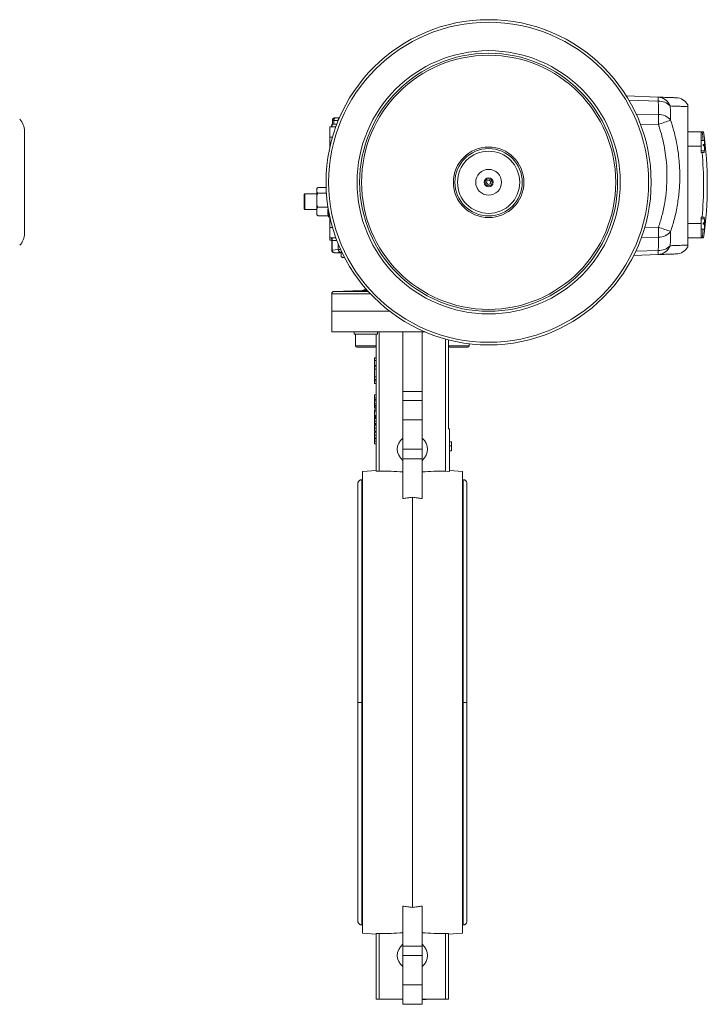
# Model space of a CAD drawing. Header units: millimetres. Extents: x 68 to 1173, y -112 to 1051.
# Tile 8 of 8: x 640 to 1173, y 288 to 1051. Entities that reach past the tile are written whole.
import ezdxf

# ---------------------------------------------------------------- set-up
doc = ezdxf.new("R2010")
doc.units = ezdxf.units.MM

msp = doc.modelspace()

# ---------------------------------------------------------------- linework, layer by layer
at = {"color": 7, "linetype": 'Continuous', "lineweight": 15}
for p, q in [((1110.66, 991.83), (1135.28, 990.97)), ((882.25, 969.96), (882.19, 967.96)), ((882.25, 969.96), (882.6, 969.96)), ((882.55, 967.96), (882.6, 969.96)), ((882.6, 969.96), (886.18, 969.96)), ((882.8, 972.96), (882.8, 969.96)), ((887.3, 972.96), (883.82, 972.96)), ((883.82, 969.96), (883.82, 972.96)), ((884.8, 974.96), (885.8, 974.96)), ((885.8, 974.96), (888.21, 974.96)), ((887.3, 972.79), (887.3, 972.96)), ((644.19, 964.57), (644.19, 885.34)), ((880.87, 967.96), (880.8, 967.96)), ((880.8, 959.96), (880.8, 967.96)), ((885.43, 967.96), (880.87, 967.96)), ((1168.67, 963.96), (1158.37, 963.96)), ((1168.67, 952.96), (1168.67, 963.96)), ((1168.67, 963.96), (1169.34, 963.96)), ((1169.34, 963.96), (1170.43, 963.96)), ((880.8, 951.97), (880.8, 959.96)), ((1171.07, 957.36), (1168.67, 957.36)), ((1170.07, 954.32), (1171.07, 954.32)), ((1170.07, 953.33), (1170.07, 954.32)), ((1171.07, 954.32), (1171.07, 957.36)), ((1171.07, 954.32), (1171.07, 953.4)), ((1168.67, 952.96), (1158.37, 952.96)), ((1168.67, 947.96), (1168.67, 952.96)), ((1168.67, 949.36), (1171.07, 949.36)), ((1168.67, 947.96), (1169.34, 947.96)), ((1170.66, 947.96), (1169.34, 947.96)), ((1171.07, 953.4), (1170.07, 953.4)), ((1171.07, 953.33), (1170.07, 953.33)), ((1171.07, 949.36), (1171.07, 953.33)), ((1002.59, 926.13), (1002.22, 924.44)), ((1002.22, 924.44), (1003.49, 923.27)), ((1004.25, 926.65), (1002.59, 926.13)), ((1003.49, 923.27), (1005.15, 923.79)), ((1005.52, 925.48), (1004.25, 926.65)), ((1005.15, 923.79), (1005.52, 925.48)), ((861.3, 915.96), (860.8, 915.46)), ((870.8, 915.96), (861.3, 915.96)), ((861.3, 915.96), (861.3, 903.96)), ((870.8, 919.89), (870.8, 919.93)), ((870.8, 919.89), (870.8, 917.54)), ((870.8, 914.14), (870.8, 917.54)), ((871.8, 920.84), (877.94, 920.84)), ((871.8, 916.58), (878.15, 916.58)), ((860.8, 904.46), (860.8, 915.46)), ((870.8, 914.14), (870.8, 908.14)), ((870.8, 904.21), (870.8, 908.14)), ((860.8, 904.46), (861.3, 903.96)), ((861.3, 903.96), (870.8, 903.96)), ((870.8, 904.21), (870.8, 900.56)), ((870.8, 899.99), (870.8, 900.56)), ((871.8, 905.7), (879.35, 905.7)), ((871.8, 899.07), (879.59, 899.07)), ((880.8, 889.96), (880.8, 897.94)), ((1168.67, 892.96), (1158.37, 892.96)), ((1168.67, 897.96), (1169.34, 897.96)), ((1168.67, 897.96), (1168.67, 892.96)), ((1171.07, 896.55), (1168.67, 896.55)), ((1168.67, 881.96), (1168.67, 892.96)), ((1169.34, 897.96), (1170.66, 897.96)), ((1170.07, 893.42), (1171.07, 893.42)), ((1170.07, 892.42), (1170.07, 893.42)), ((1171.07, 893.42), (1171.07, 896.55)), ((1171.07, 893.42), (1171.07, 892.68)), ((880.8, 881.96), (880.8, 889.96)), ((1168.67, 888.55), (1171.07, 888.55)), ((1171.07, 892.68), (1170.07, 892.68)), ((1171.07, 892.42), (1170.07, 892.42)), ((1170.68, 892.68), (1170.66, 892.46)), ((1171.07, 888.55), (1171.07, 892.42)), ((880.8, 881.96), (880.87, 881.96)), ((880.8, 881.96), (880.8, 880.16)), ((880.8, 880.16), (882.24, 880.16)), ((885.43, 881.96), (880.87, 881.96)), ((882.19, 881.96), (882.25, 879.96)), ((882.25, 879.96), (882.6, 879.96)), ((882.3, 879.96), (882.3, 872.33)), ((882.55, 881.96), (882.6, 879.96)), ((882.6, 879.96), (886.18, 879.96)), ((882.66, 872.33), (882.66, 879.96)), ((1168.67, 881.96), (1158.37, 881.96)), ((1168.67, 881.96), (1169.34, 881.96)), ((1170.43, 881.96), (1169.34, 881.96)), ((882.66, 872.33), (887.35, 872.83)), ((884.23, 870.33), (889.6, 870.14)), ((889.6, 870.66), (889.6, 867.76)), ((889.6, 870.66), (890.17, 870.66)), ((890.53, 866.76), (891.58, 866.76)), ((891.58, 866.76), (892.12, 866.76)), ((1135.28, 868.95), (1116.41, 868.29)), ((905.94, 841.19), (884.23, 840.43)), ((882.3, 838.44), (882.3, 824.96)), ((882.3, 824.96), (882.3, 809)), ((882.3, 824.96), (927.21, 824.96)), ((954.58, 809), (882.3, 809)), ((899.69, 808.96), (899.69, 807.16)), ((917.78, 808.96), (917.78, 807.16)), ((919.09, 701.17), (919.09, 808.96)), ((937.3, 808.96), (937.3, 762.81)), ((952.3, 808.96), (952.3, 762.81)), ((917.78, 807.16), (899.69, 807.16)), ((900.74, 807.16), (900.74, 798.16)), ((916.74, 798.16), (916.74, 807.16)), ((916.8, 807.16), (916.8, 701.02)), ((970.51, 701.17), (970.51, 803.45)), ((972.8, 802.85), (972.8, 733.96)), ((972.86, 802.83), (972.86, 798.16)), ((915.74, 797.16), (901.74, 797.16)), ((976.95, 797.16), (973.86, 797.16)), ((987.86, 797.16), (976.95, 797.16)), ((988.86, 798.16), (988.86, 799.85)), ((915.3, 786.96), (915.3, 788.96)), ((916.8, 788.96), (915.3, 788.96)), ((916.8, 786.96), (915.3, 786.96)), ((915.3, 782.87), (915.3, 786.96)), ((916.8, 782.87), (915.3, 782.87)), ((915.3, 782.34), (915.3, 782.87)), ((916.8, 782.34), (915.3, 782.34)), ((915.3, 780.17), (915.3, 782.34)), ((916.8, 780.17), (915.3, 780.17)), ((915.3, 774.31), (915.3, 780.17)), ((915.3, 774.31), (916.8, 774.31)), ((915.3, 772.12), (915.3, 774.31)), ((916.8, 772.12), (915.3, 772.12)), ((915.3, 771.04), (915.3, 772.12)), ((916.8, 771.04), (915.3, 771.04)), ((915.3, 768.96), (915.3, 771.04)), ((916.8, 768.96), (915.3, 768.96)), ((915.3, 760.3), (916.8, 760.3)), ((915.3, 760.3), (915.3, 757.91)), ((915.3, 757.91), (916.8, 757.91)), ((915.3, 756.67), (916.8, 756.67)), ((915.3, 755.73), (916.8, 755.73)), ((915.3, 755.73), (915.3, 753.33)), ((952.3, 762.81), (937.3, 762.81)), ((937.3, 762.81), (937.3, 755.96)), ((937.3, 755.96), (952.3, 755.96)), ((937.3, 755.96), (937.3, 740.96)), ((952.3, 755.96), (952.3, 762.81)), ((952.3, 755.96), (952.3, 740.96)), ((915.3, 753.33), (916.8, 753.33)), ((915.3, 752.1), (916.8, 752.1)), ((915.3, 751.08), (916.8, 751.08)), ((916.8, 749.98), (915.3, 749.98)), ((915.3, 748.73), (915.3, 747.68)), ((915.3, 748.73), (916.8, 748.73)), ((915.3, 747.68), (916.8, 747.68)), ((915.3, 747.68), (915.3, 744.33)), ((915.3, 744.33), (916.8, 744.33)), ((915.3, 744.33), (915.3, 743.34)), ((915.3, 743.34), (916.8, 743.34)), ((915.3, 743.34), (915.3, 742.65)), ((915.3, 742.65), (916.8, 742.65)), ((915.3, 742.09), (916.8, 742.09)), ((915.3, 742), (916.8, 742)), ((937.3, 740.96), (952.3, 740.96)), ((937.3, 740.96), (937.3, 718.23)), ((952.3, 740.96), (952.3, 718.23)), ((915.3, 739.95), (916.8, 739.95)), ((915.3, 737.96), (916.8, 737.96)), ((915.3, 737.72), (915.3, 736.88)), ((916.8, 737.6), (915.3, 737.6)), ((915.3, 736.7), (916.8, 736.7)), ((915.3, 734.46), (916.8, 734.46)), ((973.6, 733.96), (972.8, 733.96)), ((973.6, 733.96), (973.6, 700.97)), ((915.3, 732.21), (916.8, 732.21)), ((915.3, 731.5), (916.8, 731.5)), ((915.3, 731.32), (916.8, 731.32)), ((915.3, 729.07), (916.8, 729.07)), ((915.3, 726.83), (916.8, 726.83)), ((916.8, 726.16), (915.3, 726.16)), ((915.3, 724.36), (916.8, 724.36)), ((915.3, 722.34), (916.8, 722.34)), ((915.3, 722.25), (916.8, 722.25)), ((937.3, 718.23), (952.3, 718.23)), ((937.3, 718.23), (937.3, 710.78)), ((952.3, 718.23), (952.3, 710.78)), ((973.6, 723.96), (975.1, 723.96)), ((973.6, 720.72), (975.1, 720.72)), ((975.1, 720.72), (975.1, 723.96)), ((975.1, 716.96), (975.1, 720.72)), ((937.3, 710.78), (937.3, 679.86)), ((952.3, 710.78), (937.3, 710.78)), ((952.3, 710.78), (952.3, 679.86)), ((973.6, 716.96), (975.1, 716.96)), ((975.1, 716.87), (973.6, 716.87)), ((906.05, 694.46), (905.55, 694.46)), ((916.8, 701.65), (906.05, 700.96)), ((906.05, 342.96), (906.05, 700.96)), ((916.8, 701.02), (919.09, 701.17)), ((973.6, 700.97), (970.51, 701.17)), ((983.55, 700.96), (973.6, 701.6)), ((983.55, 700.96), (983.55, 521.96)), ((984.05, 694.46), (983.55, 694.46)), ((944.8, 363.07), (944.8, 680.85)), ((983.55, 521.96), (983.55, 342.96)), ((937.3, 364.06), (937.3, 333.14)), ((952.3, 333.14), (952.3, 364.06)), ((905.55, 349.46), (906.05, 349.46)), ((983.55, 349.46), (984.05, 349.46)), ((906.05, 342.96), (916.8, 342.26)), ((919.09, 342.74), (916.8, 342.89)), ((916.8, 291.96), (916.8, 342.89)), ((919.09, 342.74), (919.09, 291.96)), ((972.8, 342.89), (970.51, 342.74)), ((970.51, 291.96), (970.51, 342.74)), ((972.8, 342.26), (983.55, 342.96)), ((972.8, 291.96), (972.8, 342.89)), ((937.3, 333.14), (952.3, 333.14)), ((937.3, 333.14), (937.3, 325.68)), ((952.3, 333.14), (952.3, 325.68)), ((952.3, 325.68), (937.3, 325.68)), ((937.3, 325.68), (937.3, 302.96)), ((952.3, 325.68), (952.3, 302.96)), ((952.3, 302.96), (937.3, 302.96)), ((937.3, 302.96), (937.3, 287.96)), ((952.3, 302.96), (952.3, 287.96)), ((919.09, 291.96), (916.8, 291.96)), ((919.09, 291.96), (937.3, 291.96)), ((952.3, 291.96), (970.51, 291.96)), ((952.3, 291.76), (954.97, 291.76)), ((954.97, 291.76), (954.97, 291.96)), ((954.97, 291.76), (954.98, 291.76)), ((954.98, 291.76), (954.98, 291.96)), ((954.98, 291.76), (955.34, 291.76)), ((955.34, 291.76), (955.34, 291.96)), ((955.36, 291.76), (955.36, 291.96)), ((970.51, 291.96), (972.8, 291.96)), ((937.3, 287.96), (952.3, 287.96))]:
    msp.add_line(p, q, dxfattribs=at)
at = {"color": 8, "linetype": 'Continuous', "lineweight": 15}
for p, q in [((1135.28, 987.75), (1112.65, 988.54)), ((1118.24, 977.83), (1135.51, 977.58)), ((883.82, 972.96), (882.8, 972.96)), ((887.37, 972.96), (887.3, 972.96)), ((1135.51, 969.81), (1121.54, 970.01)), ((882.83, 959.96), (880.8, 959.96)), ((879.83, 902.82), (879.83, 898.29)), ((882.83, 889.96), (880.8, 889.96)), ((1124.91, 889.95), (1135.51, 890.1)), ((1170.07, 892.46), (1170.66, 892.46)), ((1135.51, 882.33), (1122.37, 882.14)), ((882.3, 872.33), (882.66, 872.33)), ((884.58, 870.33), (884.23, 870.33)), ((887.35, 872.83), (887.35, 877.01)), ((1118, 871.57), (1135.28, 872.17)), ((884.23, 840.43), (910.43, 840.43)), ((909.75, 841.19), (905.94, 841.19)), ((912.27, 838.44), (882.3, 838.44)), ((900.74, 798.16), (916.74, 798.16)), ((972.86, 798.16), (976.39, 798.16)), ((976.39, 798.16), (988.86, 798.16)), ((905.55, 521.96), (905.55, 694.46)), ((984.05, 694.46), (984.05, 521.96)), ((905.55, 349.46), (905.55, 521.96)), ((984.05, 521.96), (984.05, 349.46))]:
    msp.add_line(p, q, dxfattribs=at)
at = {"color": 7, "linetype": 'Continuous', "lineweight": 15}
for radius in [126, 124, 102, 100, 98.47, 27.33, 26.1, 24.1, 10, 3.5, 2.7]:
    msp.add_circle((1003.87, 924.96), radius, dxfattribs=at)
for centre, radius, start, end in [((1102.38, 989.36), 32.93, 357.19806, 2.80194), ((1134.77, 980.59), 10.39, 19.90099, 87.17567), ((1136.12, 976.25), 11.52, 43.0784, 94.19002), ((1148.8, 979.49), 11, 29.34532, 88.00015), ((899.33, 973.7), 236.21, 359.05719, 0.94281), ((1135.47, 965.35), 12.23, 39.36064, 89.82972), ((631.19, 964.57), 13, 0, 45), ((884.8, 972.96), 2, 90, 180), ((993.06, 1391.6), 445.2, 288.66063, 289.94523), ((885.5, 922.96), 286.78, 6.89043, 8.21949), ((885.5, 922.96), 287.87, 0, 8.18822), ((885.5, 922.96), 284.94, 354.96644, 5.03356), ((871.8, 919.93), 1, 158.6287, 173.73653), ((885.5, 922.96), 287.87, 351.81178, 0), ((891.41, 902.38), 12.28, 167.11517, 195.64893), ((871.8, 899.99), 1, 180, 200.30068), ((912.36, 909.96), 34.56, 198.3552, 199.73161), ((880.3, 898.46), 0.5, 199.73161, 331.56565), ((631.19, 885.34), 13, 315, 0), ((993.06, 468.31), 445.2, 70.05477, 71.33937), ((899.33, 886.22), 236.21, 359.05719, 0.94281), ((1135.47, 894.56), 12.23, 270.17028, 320.63936), ((885.5, 922.96), 286.78, 351.78051, 353.10957), ((884.3, 872.33), 2, 180, 268), ((884.65, 872.32), 1.99, 179.84389, 267.8278), ((889.35, 872.83), 2, 179.99612, 268.19891), ((1136.12, 883.66), 11.52, 265.80998, 316.9216), ((1134.77, 879.33), 10.39, 272.82433, 340.09901), ((1102.38, 870.56), 32.93, 357.19806, 2.80194), ((1148.8, 880.43), 11, 271.99978, 330.65771), ((890.53, 867.76), 1, 233.12222, 270), ((884.3, 838.44), 2, 92, 180), ((905.8, 845.19), 4, 272, 315.97061), ((901.74, 798.16), 1, 180, 270), ((915.74, 798.16), 1, 270, 0), ((973.86, 798.16), 1, 180, 270), ((987.86, 798.16), 1, 270, 0)]:
    msp.add_arc(centre, radius, start, end, dxfattribs=at)
for centre, major_axis, ratio, start_param, end_param in [((948.25, 718.11), (15.17, 0), 0.823849, 2.376683, 3.906502), ((941.35, 718.11), (15.17, 0), 0.823849, 5.518276, 7.048095), ((917.97, 521.96), (218.21, 0), 0.821318, 1.48211, 1.565667), ((971.63, 521.96), (218.21, 0), 0.821318, 1.575926, 1.659482), ((917.97, 521.96), (218.21, 0), 0.821318, 4.717519, 4.801075), ((971.63, 521.96), (218.21, 0), 0.821318, 4.623703, 4.707259), ((948.25, 325.8), (15.17, 0), 0.823849, 2.376683, 3.906502), ((941.35, 325.8), (15.17, 0), 0.823849, 5.518276, 7.048095)]:
    msp.add_ellipse(centre, major_axis=major_axis, ratio=ratio, start_param=start_param, end_param=end_param, dxfattribs=at)
for points, knots in [([(1135.28, 990.97), (1137.1, 990.9), (1140.36, 990.79), (1143.87, 990.67), (1146.4, 990.58), (1148.13, 990.52), (1149.08, 990.48), (1149.09, 990.48), (1149.09, 990.48)], [0, 0, 0, 0, 0.21033, 0.377012, 0.543822, 0.710503, 0.882027, 1, 1, 1, 1]), ([(1135.51, 977.58), (1135.55, 979.25), (1135.63, 982.21), (1135.46, 985.6), (1135.31, 987.32), (1135.28, 987.75)], [0, 0, 0, 0, 0.493309, 0.874458, 1, 1, 1, 1]), ([(1158.37, 984.87), (1158.37, 984.87), (1158.37, 984.9), (1158.37, 984.59), (1158.37, 983.94), (1158.37, 983.62)], [0, 0, 0, 0, 0.199925, 0.600666, 1, 1, 1, 1]), ([(889.58, 977.86), (889.59, 977.92), (889.59, 978.03), (889.63, 978.23), (889.72, 978.44), (889.82, 978.6), (889.9, 978.62), (889.91, 978.62)], [0, 0, 0, 0, 0.142724, 0.284962, 0.517007, 0.913618, 1, 1, 1, 1]), ([(1144.54, 984.12), (1144.58, 983.66), (1144.77, 981.8), (1144.99, 978.13), (1144.95, 974.92), (1144.93, 973.11)], [0, 0, 0, 0, 0.12563, 0.506887, 1, 1, 1, 1]), ([(1158.37, 983.62), (1158.02, 983.63), (1157.31, 983.66), (1155.49, 983.72), (1153.07, 983.81), (1149.64, 983.94), (1146.43, 984.05), (1144.54, 984.12)], [0, 0, 0, 0, 0.182557, 0.365539, 0.549814, 0.734525, 1, 1, 1, 1]), ([(1158.37, 876.3), (1158.37, 877), (1158.37, 878.41), (1158.37, 881.58), (1158.37, 885.09), (1158.37, 888.68), (1158.37, 892.86), (1158.37, 897.66), (1158.37, 903.1), (1158.37, 908.62), (1158.37, 914.02), (1158.37, 919.14), (1158.37, 924.45), (1158.37, 929.86), (1158.37, 935.29), (1158.37, 940.6), (1158.37, 945.76), (1158.37, 951.19), (1158.37, 956.74), (1158.37, 962.19), (1158.37, 967), (1158.37, 971.19), (1158.37, 974.78), (1158.37, 977.8), (1158.37, 980.28), (1158.37, 982.26), (1158.37, 983.17), (1158.37, 983.62)], [0, 0, 0, 0, 0.062418, 0.124617, 0.166663, 0.208334, 0.249438, 0.29158, 0.333271, 0.374483, 0.40605, 0.436978, 0.468065, 0.499528, 0.530733, 0.562024, 0.593073, 0.624762, 0.666177, 0.707908, 0.749907, 0.791218, 0.832863, 0.874627, 0.91616, 0.958034, 1, 1, 1, 1]), ([(883.82, 972.96), (883.84, 973.18), (883.88, 973.63), (884.22, 974.23), (884.73, 974.68), (885.28, 974.91), (885.64, 974.96), (885.79, 974.96), (885.8, 974.96)], [0, 0, 0, 0, 0.214404, 0.428804, 0.643303, 0.858012, 0.990582, 1, 1, 1, 1]), ([(887.3, 972.96), (887.33, 973.18), (887.37, 973.63), (887.67, 974.19), (887.98, 974.44), (888.12, 974.54)], [0, 0, 0, 0, 0.363098, 0.726191, 1, 1, 1, 1]), ([(1135.51, 890.1), (1136.45, 893.09), (1138.43, 899.35), (1140.48, 909.12), (1141.81, 919.4), (1142.26, 929.86), (1141.87, 939.39), (1140.89, 947.84), (1139.57, 955.23), (1137.83, 962.59), (1136.28, 967.4), (1135.51, 969.81)], [0, 0, 0, 0, 0.115928, 0.242306, 0.368684, 0.498733, 0.628783, 0.720893, 0.813004, 0.906502, 1, 1, 1, 1]), ([(1144.93, 973.11), (1145.75, 970.55), (1147.39, 965.41), (1149.27, 957.49), (1150.71, 949.44), (1151.76, 940.33), (1152.2, 930.18), (1151.76, 918.98), (1150.35, 907.73), (1148.11, 896.93), (1145.95, 890.04), (1144.93, 886.8)], [0, 0, 0, 0, 0.091954, 0.184242, 0.277561, 0.371229, 0.497187, 0.624011, 0.753562, 0.884056, 1, 1, 1, 1]), ([(1170.89, 949.36), (1170.89, 949.17), (1170.88, 948.55), (1170.8, 948.07), (1170.7, 947.99), (1170.66, 947.96)], [0, 0, 0, 0, 0.210236, 0.675175, 1, 1, 1, 1]), ([(871.8, 920.84), (871.74, 920.84), (871.62, 920.83), (871.43, 920.79), (871.19, 920.69), (870.88, 920.43), (870.81, 920.14), (870.8, 919.92), (870.8, 919.89)], [0, 0, 0, 0, 0.062255, 0.124274, 0.229251, 0.413872, 0.898157, 1, 1, 1, 1]), ([(870.8, 917.54), (870.81, 917.4), (870.82, 917.17), (871, 916.89), (871.22, 916.72), (871.42, 916.64), (871.62, 916.59), (871.74, 916.59), (871.8, 916.58)], [0, 0, 0, 0, 0.366802, 0.631962, 0.767899, 0.872128, 0.942131, 1, 1, 1, 1]), ([(871.8, 916.58), (871.74, 916.58), (871.62, 916.57), (871.43, 916.46), (871.19, 916.21), (870.88, 915.53), (870.81, 914.79), (870.8, 914.24), (870.8, 914.14)], [0, 0, 0, 0, 0.062255, 0.124274, 0.229251, 0.413872, 0.898157, 1, 1, 1, 1]), ([(870.8, 908.14), (870.81, 907.79), (870.82, 907.19), (871, 906.48), (871.22, 906.05), (871.42, 905.83), (871.62, 905.72), (871.74, 905.71), (871.8, 905.7)], [0, 0, 0, 0, 0.366802, 0.631962, 0.767899, 0.872128, 0.942131, 1, 1, 1, 1]), ([(871.8, 905.7), (871.79, 905.7), (871.72, 905.7), (871.58, 905.68), (871.37, 905.6), (871.12, 905.4), (870.84, 904.94), (870.81, 904.51), (870.8, 904.21)], [0, 0, 0, 0, 0.009006, 0.069816, 0.147679, 0.267114, 0.488158, 1, 1, 1, 1]), ([(870.8, 900.56), (870.8, 900.53), (870.8, 900.26), (870.85, 899.89), (871.06, 899.47), (871.25, 899.26), (871.48, 899.13), (871.66, 899.08), (871.77, 899.07), (871.8, 899.07)], [0, 0, 0, 0, 0.047068, 0.473073, 0.639311, 0.8067, 0.88521, 0.964436, 1, 1, 1, 1]), ([(871.8, 899.07), (871.74, 899.08), (871.62, 899.08), (871.43, 899.12), (871.2, 899.22), (870.96, 899.4), (870.93, 899.56), (870.91, 899.65)], [0, 0, 0, 0, 0.094703, 0.189045, 0.348736, 0.629582, 1, 1, 1, 1]), ([(1170.66, 897.96), (1170.71, 897.89), (1170.83, 897.76), (1170.9, 897.16), (1170.89, 896.62), (1170.89, 896.55)], [0, 0, 0, 0, 0.464165, 0.928511, 1, 1, 1, 1]), ([(1144.93, 886.8), (1144.95, 884.99), (1144.99, 881.79), (1144.77, 878.11), (1144.58, 876.25), (1144.54, 875.79)], [0, 0, 0, 0, 0.493113, 0.87437, 1, 1, 1, 1]), ([(1135.28, 872.17), (1135.31, 872.59), (1135.46, 874.31), (1135.63, 877.7), (1135.55, 880.66), (1135.51, 882.33)], [0, 0, 0, 0, 0.125542, 0.506691, 1, 1, 1, 1]), ([(887.67, 870.57), (887.49, 870.54), (886.46, 870.38), (885.43, 870.35), (884.58, 870.33)], [0, 0, 0, 0, 0.169533, 1, 1, 1, 1]), ([(1144.54, 875.79), (1145.69, 875.83), (1148.01, 875.92), (1150.99, 876.03), (1153.6, 876.12), (1155.74, 876.2), (1157.39, 876.26), (1158.04, 876.28), (1158.37, 876.3)], [0, 0, 0, 0, 0.158433, 0.317143, 0.487165, 0.657187, 0.828593, 1, 1, 1, 1]), ([(1158.37, 876.3), (1158.37, 875.97), (1158.37, 875.32), (1158.37, 875.02), (1158.37, 875.04), (1158.37, 875.05)], [0, 0, 0, 0, 0.395044, 0.790854, 1, 1, 1, 1]), ([(889.6, 867.76), (889.6, 867.7), (889.6, 867.58), (889.64, 867.39), (889.73, 867.17), (889.84, 867.01), (889.92, 866.98), (889.94, 866.98)], [0, 0, 0, 0, 0.133259, 0.266064, 0.48272, 0.853029, 1, 1, 1, 1]), ([(892.24, 866.9), (891.96, 866.86), (891.27, 866.73), (890.47, 866.78), (889.91, 867.1), (889.73, 867.29), (889.63, 867.51), (889.6, 867.66), (889.6, 867.74), (889.6, 867.76)], [0, 0, 0, 0, 0.28823, 0.724753, 0.812272, 0.900509, 0.945937, 0.991751, 1, 1, 1, 1]), ([(1149.17, 869.43), (1149.14, 869.43), (1149.07, 869.43), (1148.28, 869.4), (1146.69, 869.35), (1143.91, 869.25), (1140.22, 869.12), (1136.93, 869.01), (1135.28, 868.95)], [0, 0, 0, 0, 0.121963, 0.25095, 0.436393, 0.622549, 0.810901, 1, 1, 1, 1]), ([(905.73, 840.76), (905.42, 840.75), (904.8, 840.71), (904.61, 840.69), (904.51, 840.67)], [0, 0, 0, 0, 0.4999972, 1, 1, 1, 1]), ([(904.54, 840.66), (904.54, 840.65), (904.54, 840.64), (905.09, 840.62), (906.05, 840.62), (907.33, 840.63), (908.74, 840.66), (909.78, 840.69), (910.23, 840.7), (910.26, 840.7)], [0, 0, 0, 0, 0.117091, 0.291076, 0.464981, 0.638849, 0.812734, 0.986685, 1, 1, 1, 1]), ([(910.1, 840.9), (909.79, 840.89), (909.03, 840.88), (907.72, 840.84), (906.54, 840.8), (905.96, 840.77), (905.73, 840.76)], [0, 0, 0, 0, 0.205581, 0.507918, 0.810458, 1, 1, 1, 1]), ([(915.3, 757.91), (915.3, 757.84), (915.3, 757.72), (915.3, 757.53), (915.3, 757.36), (915.3, 757.2), (915.3, 757.05), (915.3, 756.91), (915.3, 756.79), (915.3, 756.71), (915.3, 756.67)], [0, 0, 0, 0, 0.157891, 0.306795, 0.445675, 0.574557, 0.694631, 0.805977, 0.907764, 1, 1, 1, 1]), ([(915.3, 756.67), (915.3, 756.58), (915.3, 756.39), (915.3, 756.12), (915.3, 755.87), (915.3, 755.73), (915.3, 755.66)], [0, 0, 0, 0, 0.261213, 0.512048, 0.757793, 1, 1, 1, 1]), ([(915.3, 753.33), (915.3, 753.27), (915.3, 753.14), (915.3, 752.96), (915.3, 752.78), (915.3, 752.62), (915.3, 752.47), (915.3, 752.34), (915.3, 752.21), (915.3, 752.13), (915.3, 752.1)], [0, 0, 0, 0, 0.1578913, 0.306795, 0.4456752, 0.5745567, 0.6946308, 0.8059774, 0.9077641, 1, 1, 1, 1]), ([(915.3, 752.1), (915.3, 752), (915.3, 751.81), (915.3, 751.54), (915.3, 751.3), (915.3, 751.15), (915.3, 751.08)], [0, 0, 0, 0, 0.261213, 0.512048, 0.757793, 1, 1, 1, 1]), ([(915.3, 751.08), (915.3, 751.03), (915.3, 750.94), (915.3, 750.82), (915.3, 750.7), (915.3, 750.59), (915.3, 750.5), (915.3, 750.41), (915.3, 750.33), (915.3, 750.25), (915.3, 750.19), (915.3, 750.13), (915.3, 750.09), (915.3, 750.05), (915.3, 750.02), (915.3, 750), (915.3, 749.99), (915.3, 749.98), (915.3, 749.98)], [0, 0, 0, 0, 0.056809, 0.113874, 0.170522, 0.227532, 0.285334, 0.343678, 0.403164, 0.464002, 0.525827, 0.589097, 0.653293, 0.719115, 0.786763, 0.855798, 0.926841, 1, 1, 1, 1]), ([(915.3, 742.65), (915.3, 742.57), (915.3, 742.39), (915.3, 742.21), (915.3, 742.12), (915.3, 742.12)], [0, 0, 0, 0, 0.482843, 0.965746, 1, 1, 1, 1]), ([(915.3, 742), (915.3, 741.98), (915.3, 741.95), (915.3, 741.9), (915.3, 741.83), (915.3, 741.75), (915.3, 741.66), (915.3, 741.55), (915.3, 741.43), (915.3, 741.3), (915.3, 741.16), (915.3, 741.01), (915.3, 740.86), (915.3, 740.69), (915.3, 740.52), (915.3, 740.33), (915.3, 740.14), (915.3, 740.01), (915.3, 739.95)], [0, 0, 0, 0, 0.071042, 0.139355, 0.204975, 0.268354, 0.330157, 0.390696, 0.450899, 0.510969, 0.570761, 0.629453, 0.688414, 0.747571, 0.808283, 0.870023, 0.933805, 1, 1, 1, 1]), ([(915.3, 739.95), (915.3, 739.86), (915.3, 739.68), (915.3, 739.41), (915.3, 739.16), (915.3, 738.92), (915.3, 738.7), (915.3, 738.51), (915.3, 738.34), (915.3, 738.2), (915.3, 738.09), (915.3, 738.01), (915.3, 737.97), (915.3, 737.96), (915.3, 737.96)], [0, 0, 0, 0, 0.09205, 0.181, 0.269569, 0.357573, 0.443574, 0.526455, 0.607471, 0.688399, 0.767864, 0.845538, 0.922533, 1, 1, 1, 1]), ([(915.3, 737.96), (915.3, 737.96), (915.3, 737.82), (915.3, 737.68), (915.3, 737.6), (915.3, 737.6), (915.3, 737.6)], [0, 0, 0, 0, 0.007067, 0.44011, 0.882668, 1, 1, 1, 1]), ([(915.3, 736.7), (915.3, 736.7), (915.3, 736.7), (915.3, 736.69), (915.3, 736.67), (915.3, 736.64), (915.3, 736.61), (915.3, 736.56), (915.3, 736.51), (915.3, 736.45), (915.3, 736.39), (915.3, 736.31), (915.3, 736.23), (915.3, 736.14), (915.3, 736.04), (915.3, 735.94), (915.3, 735.83), (915.3, 735.71), (915.3, 735.58), (915.3, 735.44), (915.3, 735.3), (915.3, 735.14), (915.3, 734.98), (915.3, 734.82), (915.3, 734.64), (915.3, 734.52), (915.3, 734.46)], [0, 0, 0, 0, 0.063113, 0.123612, 0.18097, 0.235256, 0.287095, 0.336024, 0.382374, 0.426325, 0.468201, 0.508239, 0.546617, 0.583488, 0.619002, 0.65359, 0.687163, 0.720428, 0.753235, 0.786265, 0.819508, 0.853548, 0.888311, 0.923997, 0.961351, 1, 1, 1, 1]), ([(915.3, 734.46), (915.3, 734.37), (915.3, 734.19), (915.3, 733.93), (915.3, 733.69), (915.3, 733.46), (915.3, 733.25), (915.3, 733.07), (915.3, 732.91), (915.3, 732.77), (915.3, 732.65), (915.3, 732.54), (915.3, 732.45), (915.3, 732.38), (915.3, 732.33), (915.3, 732.3), (915.3, 732.27), (915.3, 732.25), (915.3, 732.23), (915.3, 732.22), (915.3, 732.22), (915.3, 732.21), (915.3, 732.21)], [0, 0, 0, 0, 0.056725, 0.111439, 0.164371, 0.21644, 0.267394, 0.317343, 0.367257, 0.418163, 0.471358, 0.52792, 0.588017, 0.652172, 0.686383, 0.72325, 0.762597, 0.804726, 0.849443, 0.896709, 0.946889, 1, 1, 1, 1]), ([(915.3, 731.32), (915.3, 731.32), (915.3, 731.31), (915.3, 731.3), (915.3, 731.28), (915.3, 731.25), (915.3, 731.22), (915.3, 731.18), (915.3, 731.13), (915.3, 731.07), (915.3, 731), (915.3, 730.93), (915.3, 730.84), (915.3, 730.76), (915.3, 730.66), (915.3, 730.56), (915.3, 730.44), (915.3, 730.32), (915.3, 730.19), (915.3, 730.06), (915.3, 729.91), (915.3, 729.76), (915.3, 729.6), (915.3, 729.43), (915.3, 729.25), (915.3, 729.13), (915.3, 729.07)], [0, 0, 0, 0, 0.063113, 0.123612, 0.18097, 0.235256, 0.287095, 0.336024, 0.382374, 0.426325, 0.468201, 0.508239, 0.546617, 0.583488, 0.619002, 0.65359, 0.687163, 0.720428, 0.753235, 0.786265, 0.819508, 0.853548, 0.888311, 0.923997, 0.961351, 1, 1, 1, 1]), ([(915.3, 729.07), (915.3, 728.98), (915.3, 728.81), (915.3, 728.55), (915.3, 728.31), (915.3, 728.08), (915.3, 727.87), (915.3, 727.68), (915.3, 727.52), (915.3, 727.38), (915.3, 727.26), (915.3, 727.16), (915.3, 727.06), (915.3, 726.99), (915.3, 726.94), (915.3, 726.91), (915.3, 726.89), (915.3, 726.87), (915.3, 726.85), (915.3, 726.84), (915.3, 726.83), (915.3, 726.83), (915.3, 726.83)], [0, 0, 0, 0, 0.056725, 0.111439, 0.164371, 0.21644, 0.267394, 0.317343, 0.367257, 0.418163, 0.471358, 0.52792, 0.588017, 0.652172, 0.686383, 0.72325, 0.762597, 0.804726, 0.849443, 0.896709, 0.946889, 1, 1, 1, 1]), ([(915.3, 726.92), (915.3, 726.92), (915.3, 726.92), (915.3, 726.91), (915.3, 726.89), (915.3, 726.87), (915.3, 726.85), (915.3, 726.81), (915.3, 726.77), (915.3, 726.73), (915.3, 726.68), (915.3, 726.62), (915.3, 726.56), (915.3, 726.49), (915.3, 726.42), (915.3, 726.34), (915.3, 726.25), (915.3, 726.19), (915.3, 726.16)], [0, 0, 0, 0, 0.080028, 0.157825, 0.232559, 0.30472, 0.374369, 0.44157, 0.506039, 0.568678, 0.628697, 0.687073, 0.743221, 0.797558, 0.850225, 0.90138, 0.95107, 1, 1, 1, 1]), ([(915.3, 726.16), (915.3, 726.1), (915.3, 725.99), (915.3, 725.8), (915.3, 725.59), (915.3, 725.38), (915.3, 725.14), (915.3, 724.9), (915.3, 724.63), (915.3, 724.45), (915.3, 724.36)], [0, 0, 0, 0, 0.125625, 0.247619, 0.368528, 0.488104, 0.609878, 0.735382, 0.864448, 1, 1, 1, 1]), ([(915.3, 724.36), (915.3, 724.29), (915.3, 724.16), (915.3, 723.96), (915.3, 723.78), (915.3, 723.6), (915.3, 723.43), (915.3, 723.27), (915.3, 723.12), (915.3, 722.98), (915.3, 722.86), (915.3, 722.74), (915.3, 722.64), (915.3, 722.55), (915.3, 722.48), (915.3, 722.42), (915.3, 722.37), (915.3, 722.35), (915.3, 722.34)], [0, 0, 0, 0, 0.068499, 0.134572, 0.198208, 0.259784, 0.319951, 0.379508, 0.438814, 0.498497, 0.558182, 0.617438, 0.677522, 0.737959, 0.80033, 0.86409, 0.930622, 1, 1, 1, 1]), ([(905.55, 694.46), (905.2, 694.42), (904.65, 694.37), (903.95, 694.02), (903.42, 693.61), (902.97, 693.05), (902.66, 692.37), (902.51, 691.62), (902.58, 691.12), (902.61, 690.88)], [0, 0, 0, 0, 0.195428, 0.311032, 0.437709, 0.57356, 0.7154, 0.859048, 1, 1, 1, 1]), ([(986.99, 690.88), (987.02, 691.12), (987.09, 691.62), (986.94, 692.37), (986.63, 693.05), (986.18, 693.61), (985.65, 694.02), (984.95, 694.37), (984.4, 694.42), (984.05, 694.46)], [0, 0, 0, 0, 0.1409523, 0.2846002, 0.4264398, 0.5622915, 0.6889679, 0.8045723, 1, 1, 1, 1]), ([(902.6, 690.83), (902.6, 690.79), (902.58, 690.71), (902.57, 689.65), (902.56, 688.03), (902.55, 685.98), (902.55, 683.68), (902.55, 681.24), (902.55, 678.79), (902.55, 676.41), (902.55, 674.06), (902.55, 670.44), (902.55, 665.04), (902.55, 657.3), (902.55, 648.58), (902.55, 639.64), (902.55, 630.74), (902.55, 622.08), (902.55, 613.02), (902.55, 603.64), (902.55, 596.1), (902.55, 590.62), (902.55, 587.28), (902.55, 583.97), (902.55, 580.68), (902.55, 577.33), (902.55, 573.64), (902.55, 569.07), (902.55, 563.37), (902.55, 556.53), (902.55, 548.84), (902.55, 540.41), (902.55, 531.37), (902.55, 525.14), (902.55, 521.96)], [0, 0, 0, 0, 0.038834, 0.081227, 0.120324, 0.156093, 0.188533, 0.217664, 0.243523, 0.266156, 0.286105, 0.305918, 0.356318, 0.407759, 0.459834, 0.511978, 0.553571, 0.59509, 0.636648, 0.678092, 0.718632, 0.732643, 0.746408, 0.759931, 0.773215, 0.786264, 0.800345, 0.81734, 0.840632, 0.867331, 0.897052, 0.92937, 0.96384, 1, 1, 1, 1]), ([(987.05, 521.96), (987.05, 525.08), (987.05, 531.1), (987.05, 539.73), (987.05, 547.53), (987.05, 554.35), (987.05, 560.14), (987.05, 567.32), (987.05, 576.24), (987.05, 587.62), (987.05, 599.28), (987.05, 611), (987.05, 622.19), (987.05, 632.05), (987.05, 640.64), (987.05, 647.96), (987.05, 654.56), (987.05, 660.4), (987.05, 664.88), (987.05, 668.44), (987.05, 671.43), (987.05, 674.62), (987.05, 677.91), (987.05, 680.96), (987.04, 683.69), (987.04, 686.06), (987.03, 688.1), (987.02, 689.68), (987.01, 690.71), (987, 690.8), (986.99, 690.84)], [0, 0, 0, 0, 0.035363, 0.068239, 0.098081, 0.12438, 0.146676, 0.165195, 0.208214, 0.252148, 0.302798, 0.353625, 0.404408, 0.455392, 0.496208, 0.536553, 0.575231, 0.611957, 0.646812, 0.666676, 0.689925, 0.716637, 0.746885, 0.780737, 0.81174, 0.845301, 0.881424, 0.920093, 0.961269, 1, 1, 1, 1]), ([(937.3, 679.86), (937.9, 679.94), (939.12, 680.11), (940.97, 680.35), (942.87, 680.6), (944.15, 680.77), (944.8, 680.85)], [0, 0, 0, 0, 0.24061, 0.487477, 0.740605, 1, 1, 1, 1]), ([(944.8, 680.85), (945.45, 680.77), (946.73, 680.6), (948.63, 680.35), (950.48, 680.11), (951.7, 679.94), (952.3, 679.86)], [0, 0, 0, 0, 0.259395, 0.512523, 0.75939, 1, 1, 1, 1]), ([(902.55, 521.96), (902.55, 518.84), (902.55, 512.81), (902.55, 504.18), (902.55, 496.39), (902.55, 489.57), (902.55, 483.78), (902.55, 476.59), (902.55, 467.67), (902.55, 456.3), (902.55, 444.64), (902.55, 432.92), (902.55, 421.73), (902.55, 411.87), (902.55, 403.28), (902.55, 395.96), (902.55, 389.35), (902.55, 383.51), (902.55, 379.03), (902.55, 375.48), (902.55, 372.48), (902.55, 369.29), (902.55, 366.01), (902.55, 362.96), (902.56, 360.22), (902.56, 357.85), (902.57, 355.81), (902.58, 354.24), (902.59, 353.21), (902.6, 353.12), (902.6, 353.07)], [0, 0, 0, 0, 0.035363, 0.068239, 0.098081, 0.12438, 0.146676, 0.165195, 0.208214, 0.252148, 0.302798, 0.353625, 0.404408, 0.455392, 0.496208, 0.536553, 0.575231, 0.611957, 0.646812, 0.666676, 0.689925, 0.716637, 0.746885, 0.780737, 0.81174, 0.845301, 0.881424, 0.920093, 0.961269, 1, 1, 1, 1]), ([(987, 353.08), (987, 353.12), (987.02, 353.2), (987.03, 354.26), (987.04, 355.88), (987.05, 357.93), (987.05, 360.24), (987.05, 362.68), (987.05, 365.12), (987.05, 367.5), (987.05, 369.86), (987.05, 373.47), (987.05, 378.88), (987.05, 386.62), (987.05, 395.33), (987.05, 404.28), (987.05, 413.17), (987.05, 421.83), (987.05, 430.9), (987.05, 440.27), (987.05, 447.82), (987.05, 453.29), (987.05, 456.64), (987.05, 459.95), (987.05, 463.23), (987.05, 466.58), (987.05, 470.27), (987.05, 474.85), (987.05, 480.54), (987.05, 487.39), (987.05, 495.08), (987.05, 503.5), (987.05, 512.55), (987.05, 518.77), (987.05, 521.96)], [0, 0, 0, 0, 0.038834, 0.081227, 0.120324, 0.156093, 0.188533, 0.217664, 0.243523, 0.266156, 0.286105, 0.305918, 0.356318, 0.407759, 0.459834, 0.511978, 0.553571, 0.59509, 0.636648, 0.678092, 0.718632, 0.732643, 0.746408, 0.759931, 0.773215, 0.786264, 0.800345, 0.81734, 0.840632, 0.867331, 0.897052, 0.92937, 0.96384, 1, 1, 1, 1]), ([(944.8, 363.07), (944.15, 363.15), (942.87, 363.31), (940.97, 363.56), (939.12, 363.81), (937.9, 363.97), (937.3, 364.06)], [0, 0, 0, 0, 0.259395, 0.512523, 0.75939, 1, 1, 1, 1]), ([(952.3, 364.06), (951.7, 363.97), (950.48, 363.81), (948.63, 363.56), (946.73, 363.31), (945.45, 363.15), (944.8, 363.07)], [0, 0, 0, 0, 0.24061, 0.487477, 0.740605, 1, 1, 1, 1]), ([(902.61, 353.04), (902.58, 352.79), (902.51, 352.29), (902.66, 351.54), (902.97, 350.86), (903.42, 350.3), (903.95, 349.89), (904.65, 349.55), (905.2, 349.49), (905.55, 349.46)], [0, 0, 0, 0, 0.140952, 0.2846, 0.42644, 0.562291, 0.688968, 0.804572, 1, 1, 1, 1]), ([(984.05, 349.46), (984.4, 349.49), (984.95, 349.55), (985.65, 349.89), (986.18, 350.3), (986.63, 350.86), (986.94, 351.54), (987.09, 352.29), (987.02, 352.79), (986.99, 353.04)], [0, 0, 0, 0, 0.195428, 0.311032, 0.437709, 0.57356, 0.7154, 0.859048, 1, 1, 1, 1])]:
    msp.add_open_spline(points, degree=3, knots=knots, dxfattribs=at)
at = {"color": 8, "linetype": 'Continuous', "lineweight": 15}
for points, knots in [([(887.35, 872.83), (887.51, 872.84), (887.79, 872.86), (888.75, 872.87), (889.14, 872.87)], [0, 0, 0, 0, 0.592206, 1, 1, 1, 1]), ([(889.28, 870.83), (889.14, 870.8), (888.6, 870.7), (888.06, 870.63), (887.67, 870.57)], [0, 0, 0, 0, 0.264793, 1, 1, 1, 1]), ([(890.18, 870.86), (890.07, 870.86), (889.53, 870.86), (889.39, 870.84), (889.28, 870.83)], [0, 0, 0, 0, 0.215944, 1, 1, 1, 1]), ([(905.55, 521.96), (905.31, 521.96), (904.79, 521.96), (903.92, 521.96), (903.08, 521.96), (902.56, 521.96), (902.61, 521.96), (902.62, 521.96)], [0, 0, 0, 0, 0.15228, 0.331254, 0.587016, 0.867453, 1, 1, 1, 1]), ([(984.05, 521.96), (984.29, 521.96), (984.81, 521.96), (985.68, 521.96), (986.52, 521.96), (987.04, 521.96), (986.99, 521.96), (986.98, 521.96)], [0, 0, 0, 0, 0.15228, 0.331254, 0.587016, 0.867453, 1, 1, 1, 1])]:
    msp.add_open_spline(points, degree=3, knots=knots, dxfattribs=at)
at = {"color": 7, "linetype": 'Continuous', "lineweight": 15}
msp.add_open_spline([(882.3, 809), (882.46, 808.97), (882.63, 808.96), (882.8, 808.96)], degree=3, dxfattribs=at)

doc.saveas('drawing.dxf')
